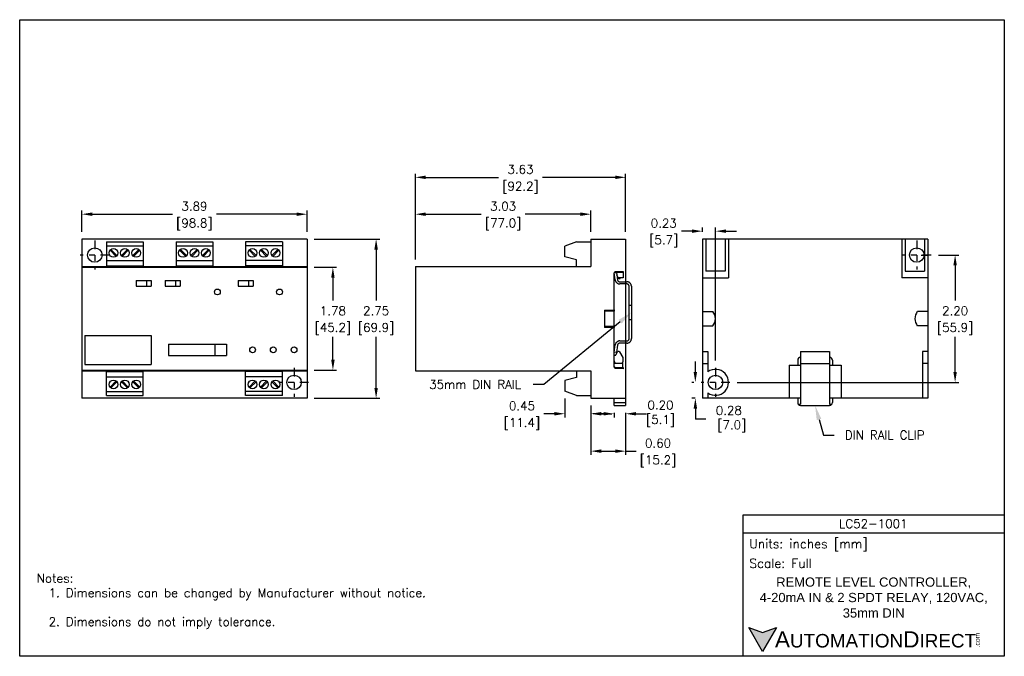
# Model space of a CAD drawing. Extents: x 897.4 to 914.4, y -8.5 to 2.5.
import ezdxf
from ezdxf import colors
from ezdxf.entities.mleader import LeaderData, LeaderLine
from ezdxf.math import Vec2, Vec3

# ---------------------------------------------------------------- set-up
doc = ezdxf.new("R2010")
doc.units = 0
doc.header["$LTSCALE"] = 4
doc.header["$MEASUREMENT"] = 0
doc.linetypes.add('CENTER2', pattern=[1.125, 0.75, -0.125, 0.125, -0.125])
doc.linetypes.add('PHANTOM2', pattern=[1.25, 0.625, -0.125, 0.125, -0.125, 0.125, -0.125])
doc.layers.get('0').update_dxf_attribs({"linetype": 'CONTINUOUS'})
doc.layers.get('DEFPOINTS').update_dxf_attribs({"linetype": 'CONTINUOUS'})
for name, color, linetype in [('CENTER', 40, 'CENTER2'), ('DIMENSIONS', 140, 'CONTINUOUS'), ('DIMENSIONS @ 1', 140, 'CONTINUOUS'), ('PHANTOM', 130, 'PHANTOM2'), ('TEXT', 140, 'CONTINUOUS')]:
    doc.layers.add(name, color=color, linetype=linetype)
doc.styles.add('\\M+2ABAC\\M+2A6A11', font='txt')
doc.styles.add('ROMANS', font='romans.shx')
doc.styles.get("Standard").update_dxf_attribs({"font": 'romans.shx'})
doc.dimstyles.get("Standard").update_dxf_attribs({"dimtxt": 0.15, "dimasz": 0.18, "dimexe": 0.0625, "dimexo": 0.125, "dimgap": 0.0625, "dimtad": 0, "dimtih": 1, "dimtoh": 1, "dimzin": 0, "dimdsep": 46, "dimtxsty": 'Standard', "dimcen": 0, "dimadec": 0, "dimazin": 0, "dimtfac": 1, "dimtofl": 0, "dimtmove": 0, "dimatfit": 3, "dimfxl": 0, "dimtolj": 1, "dimtzin": 0, "dimarcsym": 0})

# ---------------------------------------------------------------- blocks, each defined once
blk = doc.blocks.new('*D1')
at = {"layer": 'DEFPOINTS', "color": 0}
for p in [(902.371, -1.325), (902.371, -4.075), (903.563, -4.075)]:
    blk.add_point(p, dxfattribs=at)
at = {"layer": 'DIMENSIONS', "color": 0, "lineweight": -2}
for p, q in [((902.496, -1.325), (903.625, -1.325)), ((903.563, -1.505), (903.563, -2.386)), ((903.563, -3.895), (903.563, -3.014)), ((902.496, -4.075), (903.625, -4.075))]:
    blk.add_line(p, q, dxfattribs=at)
at = {"layer": 'DIMENSIONS', "color": 0}
for points in [[(903.533, -1.505), (903.593, -1.505), (903.563, -1.325)], [(903.533, -3.895), (903.593, -3.895), (903.563, -4.075)]]:
    blk.add_solid(points, dxfattribs=at)
at = {"layer": 'DIMENSIONS', "color": 0, "char_height": 0.15, "attachment_point": 5}
for s, insert in [('\\A1;2.75', (903.563, -2.563)), ('\\A1;[69.9]', (903.563, -2.877))]:
    blk.add_mtext(s, dxfattribs=dict(at, insert=insert))
blk = doc.blocks.new('*D2')
at = {"layer": 'DEFPOINTS', "color": 0}
for p in [(902.371, -1.811), (902.371, -3.589), (902.817, -3.589)]:
    blk.add_point(p, dxfattribs=at)
at = {"layer": 'DIMENSIONS', "color": 0, "lineweight": -2}
for p, q in [((902.496, -1.811), (902.879, -1.811)), ((902.817, -1.991), (902.817, -2.386)), ((902.817, -3.409), (902.817, -3.014)), ((902.496, -3.589), (902.879, -3.589))]:
    blk.add_line(p, q, dxfattribs=at)
at = {"layer": 'DIMENSIONS', "color": 0}
for points in [[(902.787, -1.991), (902.847, -1.991), (902.817, -1.811)], [(902.787, -3.409), (902.847, -3.409), (902.817, -3.589)]]:
    blk.add_solid(points, dxfattribs=at)
at = {"layer": 'DIMENSIONS', "color": 0, "char_height": 0.15, "attachment_point": 5}
for s, insert in [('\\A1;1.78', (902.817, -2.563)), ('\\A1;[45.2]', (902.817, -2.877))]:
    blk.add_mtext(s, dxfattribs=dict(at, insert=insert))
blk = doc.blocks.new('*D3')
at = {"layer": 'DEFPOINTS', "color": 0}
for p in [(907.271, -0.895), (907.271, -1.325), (904.241, -1.8)]:
    blk.add_point(p, dxfattribs=at)
at = {"layer": 'DIMENSIONS', "color": 0, "lineweight": -2}
for p, q in [((904.241, -1.675), (904.241, -0.833)), ((907.271, -1.2), (907.271, -0.833)), ((904.421, -0.895), (905.376, -0.895)), ((907.091, -0.895), (906.136, -0.895))]:
    blk.add_line(p, q, dxfattribs=at)
at = {"layer": 'DIMENSIONS', "color": 0}
for points in [[(904.421, -0.865), (904.421, -0.925), (904.241, -0.895)], [(907.091, -0.865), (907.091, -0.925), (907.271, -0.895)]]:
    blk.add_solid(points, dxfattribs=at)
at = {"layer": 'DIMENSIONS', "color": 0, "char_height": 0.15, "attachment_point": 5}
for s, insert in [('\\A1;3.03', (905.756, -0.758)), ('\\A1;[77.0]', (905.756, -1.072))]:
    blk.add_mtext(s, dxfattribs=dict(at, insert=insert))
blk = doc.blocks.new('*D4')
at = {"layer": 'DEFPOINTS', "color": 0}
for p in [(907.871, -0.258), (907.871, -1.325), (904.241, -1.8)]:
    blk.add_point(p, dxfattribs=at)
at = {"layer": 'DIMENSIONS', "color": 0, "lineweight": -2}
for p, q in [((904.241, -1.675), (904.241, -0.195)), ((904.421, -0.258), (905.676, -0.258)), ((907.691, -0.258), (906.436, -0.258)), ((907.871, -1.2), (907.871, -0.195))]:
    blk.add_line(p, q, dxfattribs=at)
at = {"layer": 'DIMENSIONS', "color": 0}
for points in [[(904.421, -0.228), (904.421, -0.288), (904.241, -0.258)], [(907.691, -0.228), (907.691, -0.288), (907.871, -0.258)]]:
    blk.add_solid(points, dxfattribs=at)
at = {"layer": 'DIMENSIONS', "color": 0, "char_height": 0.15, "attachment_point": 5}
for s, insert in [('\\A1;3.63', (906.056, -0.12)), ('\\A1;[92.2]', (906.056, -0.435))]:
    blk.add_mtext(s, dxfattribs=dict(at, insert=insert))
blk = doc.blocks.new('*D5')
at = {"layer": 'DEFPOINTS', "color": 0}
for p in [(902.371, -0.895), (898.481, -1.325), (902.371, -1.325)]:
    blk.add_point(p, dxfattribs=at)
at = {"layer": 'DIMENSIONS', "color": 0, "lineweight": -2}
for p, q in [((898.481, -1.2), (898.481, -0.833)), ((902.371, -1.2), (902.371, -0.833)), ((898.661, -0.895), (900.046, -0.895)), ((902.191, -0.895), (900.806, -0.895))]:
    blk.add_line(p, q, dxfattribs=at)
at = {"layer": 'DIMENSIONS', "color": 0}
for points in [[(898.661, -0.865), (898.661, -0.925), (898.481, -0.895)], [(902.191, -0.865), (902.191, -0.925), (902.371, -0.895)]]:
    blk.add_solid(points, dxfattribs=at)
at = {"layer": 'DIMENSIONS', "color": 0, "char_height": 0.15, "attachment_point": 5}
for s, insert in [('\\A1;3.89', (900.426, -0.758)), ('\\A1;[98.8]', (900.426, -1.072))]:
    blk.add_mtext(s, dxfattribs=dict(at, insert=insert))
blk = doc.blocks.new('*D6')
at = {"layer": 'DEFPOINTS', "color": 0}
for p in [(906.821, -3.954), (907.271, -4.075), (906.821, -4.343)]:
    blk.add_point(p, dxfattribs=at)
at = {"layer": 'DIMENSIONS', "color": 0, "lineweight": -2}
for p, q in [((906.821, -4.079), (906.821, -4.406)), ((907.271, -4.2), (907.271, -4.406)), ((906.641, -4.343), (906.461, -4.343)), ((907.451, -4.343), (907.631, -4.343))]:
    blk.add_line(p, q, dxfattribs=at)
at = {"layer": 'DIMENSIONS', "color": 0}
for points in [[(906.641, -4.313), (906.641, -4.373), (906.821, -4.343)], [(907.451, -4.313), (907.451, -4.373), (907.271, -4.343)]]:
    blk.add_solid(points, dxfattribs=at)
at = {"layer": 'DIMENSIONS', "color": 0, "char_height": 0.15, "attachment_point": 5}
for s, insert in [('\\A1;0.45', (906.081, -4.206)), ('\\A1;[11.4]', (906.081, -4.52))]:
    blk.add_mtext(s, dxfattribs=dict(at, insert=insert))
blk = doc.blocks.new('*D7')
at = {"layer": 'DEFPOINTS', "color": 0}
for p in [(907.671, -4.2), (907.871, -4.2), (907.871, -4.343)]:
    blk.add_point(p, dxfattribs=at)
at = {"layer": 'DIMENSIONS', "color": 0, "lineweight": -2}
for p, q in [((907.491, -4.343), (907.311, -4.343)), ((907.671, -4.325), (907.671, -4.406)), ((907.871, -4.325), (907.871, -4.406)), ((908.051, -4.343), (908.231, -4.343))]:
    blk.add_line(p, q, dxfattribs=at)
at = {"layer": 'DIMENSIONS', "color": 0}
for points in [[(907.491, -4.313), (907.491, -4.373), (907.671, -4.343)], [(908.051, -4.313), (908.051, -4.373), (907.871, -4.343)]]:
    blk.add_solid(points, dxfattribs=at)
at = {"layer": 'DIMENSIONS', "color": 0, "insert": (908.422, -4.342), "char_height": 0.15, "attachment_point": 5}
blk.add_mtext('\\A1; 0.20\\P [5.1]', dxfattribs=at)
blk = doc.blocks.new('*D8')
at = {"layer": 'DEFPOINTS', "color": 0}
for p in [(907.271, -4.075), (907.871, -4.2), (907.871, -4.989)]:
    blk.add_point(p, dxfattribs=at)
at = {"layer": 'DIMENSIONS', "color": 0, "lineweight": -2}
for p, q in [((907.271, -4.2), (907.271, -5.052)), ((907.871, -4.325), (907.871, -5.052)), ((907.451, -4.989), (907.691, -4.989)), ((907.871, -4.989), (908.051, -4.989))]:
    blk.add_line(p, q, dxfattribs=at)
at = {"layer": 'DIMENSIONS', "color": 0}
for points in [[(907.451, -4.959), (907.451, -5.019), (907.271, -4.989)], [(907.691, -4.959), (907.691, -5.019), (907.871, -4.989)]]:
    blk.add_solid(points, dxfattribs=at)
at = {"layer": 'DIMENSIONS', "color": 0, "char_height": 0.15, "attachment_point": 5}
for s, insert in [('\\A1;0.60', (908.431, -4.852)), ('\\A1;[15.2]', (908.431, -5.166))]:
    blk.add_mtext(s, dxfattribs=dict(at, insert=insert))
blk = doc.blocks.new('*D9')
at = {"layer": 'DEFPOINTS', "color": 0}
for p in [(909.198, -1.188), (909.198, -1.325), (909.423, -3.55)]:
    blk.add_point(p, dxfattribs=at)
at = {"layer": 'DIMENSIONS', "color": 0, "lineweight": -2}
for p, q in [((909.018, -1.188), (908.838, -1.188)), ((909.198, -1.2), (909.198, -1.126)), ((909.423, -3.425), (909.423, -1.126)), ((909.603, -1.188), (909.783, -1.188))]:
    blk.add_line(p, q, dxfattribs=at)
at = {"layer": 'DIMENSIONS', "color": 0}
for points in [[(909.018, -1.158), (909.018, -1.218), (909.198, -1.188)], [(909.603, -1.158), (909.603, -1.218), (909.423, -1.188)]]:
    blk.add_solid(points, dxfattribs=at)
at = {"layer": 'DIMENSIONS', "color": 0, "char_height": 0.15, "attachment_point": 5}
for s, insert in [('\\A1;0.23', (908.529, -1.051)), ('\\A1;[5.7]', (908.529, -1.365))]:
    blk.add_mtext(s, dxfattribs=dict(at, insert=insert))
blk = doc.blocks.new('*D10')
at = {"layer": 'DEFPOINTS', "color": 0}
for p in [(913.148, -1.6), (909.673, -3.8), (913.56, -3.8)]:
    blk.add_point(p, dxfattribs=at)
at = {"layer": 'DIMENSIONS', "color": 0, "lineweight": -2}
for p, q in [((913.273, -1.6), (913.623, -1.6)), ((913.56, -1.78), (913.56, -2.386)), ((913.56, -3.62), (913.56, -3.014)), ((909.798, -3.8), (913.623, -3.8))]:
    blk.add_line(p, q, dxfattribs=at)
at = {"layer": 'DIMENSIONS', "color": 0}
for points in [[(913.53, -1.78), (913.59, -1.78), (913.56, -1.6)], [(913.53, -3.62), (913.59, -3.62), (913.56, -3.8)]]:
    blk.add_solid(points, dxfattribs=at)
at = {"layer": 'DIMENSIONS', "color": 0, "char_height": 0.15, "attachment_point": 5}
for s, insert in [('\\A1;2.20', (913.56, -2.563)), ('\\A1;[55.9]', (913.56, -2.877))]:
    blk.add_mtext(s, dxfattribs=dict(at, insert=insert))
blk = doc.blocks.new('*D11')
at = {"layer": 'DEFPOINTS', "color": 0}
for p in [(909.173, -3.8), (909.075, -4.075), (909.198, -4.075)]:
    blk.add_point(p, dxfattribs=at)
at = {"layer": 'DIMENSIONS', "color": 0, "lineweight": -2}
for p, q in [((909.075, -3.62), (909.075, -3.44)), ((909.048, -3.8), (909.013, -3.8)), ((909.073, -4.075), (909.013, -4.075)), ((909.075, -4.255), (909.075, -4.435)), ((909.255, -4.435), (909.075, -4.435))]:
    blk.add_line(p, q, dxfattribs=at)
at = {"layer": 'DIMENSIONS', "color": 0}
for points in [[(909.045, -3.62), (909.105, -3.62), (909.075, -3.8)], [(909.045, -4.255), (909.105, -4.255), (909.075, -4.075)]]:
    blk.add_solid(points, dxfattribs=at)
at = {"layer": 'DIMENSIONS', "color": 0, "insert": (909.653, -4.435), "char_height": 0.15, "attachment_point": 5}
blk.add_mtext('\\A1;0.28\\P [7.0]', dxfattribs=at)

msp = doc.modelspace()

# ---------------------------------------------------------------- hatches: boundary and pattern name
at = {"layer": 'TEXT'}
msp.add_hatch(color=256, dxfattribs=at).paths.add_polyline_path([(910.476, -8.035), (910.236, -8.123), (909.996, -8.035), (910.236, -8.451)])

# ---------------------------------------------------------------- linework, layer by layer
for p, q in [((902.371, -1.325), (898.481, -1.325)), ((898.481, -1.325), (898.481, -4.075)), ((902.371, -1.325), (902.371, -4.075)), ((907.271, -1.325), (907.271, -1.8)), ((907.271, -1.325), (907.871, -1.325)), ((907.871, -1.325), (907.871, -4.2)), ((913.088, -1.325), (909.198, -1.325)), ((909.198, -1.325), (909.198, -4.075)), ((909.255, -1.325), (909.255, -1.88)), ((909.592, -1.325), (909.592, -1.88)), ((909.648, -1.325), (909.648, -1.996)), ((912.638, -1.325), (912.638, -1.996)), ((912.695, -1.325), (912.695, -1.88)), ((913.032, -1.325), (913.032, -1.88)), ((913.088, -1.325), (913.088, -4.075)), ((898.908, -1.375, -0.05), (898.908, -1.786, -0.05)), ((898.908, -1.375, -0.05), (899.542, -1.375, -0.05)), ((898.908, -1.443, -0.05), (899.542, -1.443, -0.05)), ((899.074, -1.625, -0.05), (898.969, -1.519, -0.05)), ((899.088, -1.611, -0.05), (898.983, -1.505, -0.05)), ((899.165, -1.611, -0.05), (899.271, -1.505, -0.05)), ((899.179, -1.625, -0.05), (899.284, -1.519, -0.05)), ((899.362, -1.611, -0.05), (899.467, -1.505, -0.05)), ((899.376, -1.625, -0.05), (899.481, -1.519, -0.05)), ((899.542, -1.375, -0.05), (899.542, -1.786, -0.05)), ((900.109, -1.375, -0.05), (900.109, -1.786, -0.05)), ((900.109, -1.375, -0.05), (900.743, -1.375, -0.05)), ((900.109, -1.443, -0.05), (900.743, -1.443, -0.05)), ((900.275, -1.625, -0.05), (900.17, -1.519, -0.05)), ((900.289, -1.611, -0.05), (900.184, -1.505, -0.05)), ((900.366, -1.611, -0.05), (900.472, -1.505, -0.05)), ((900.38, -1.625, -0.05), (900.485, -1.519, -0.05)), ((900.563, -1.611, -0.05), (900.668, -1.505, -0.05)), ((900.577, -1.625, -0.05), (900.682, -1.519, -0.05)), ((900.743, -1.375, -0.05), (900.743, -1.786, -0.05)), ((901.944, -1.375, -0.05), (901.31, -1.375, -0.05)), ((901.31, -1.375, -0.05), (901.31, -1.786, -0.05)), ((901.944, -1.443, -0.05), (901.31, -1.443, -0.05)), ((901.476, -1.625, -0.05), (901.371, -1.519, -0.05)), ((901.49, -1.611, -0.05), (901.385, -1.505, -0.05)), ((901.673, -1.625, -0.05), (901.568, -1.519, -0.05)), ((901.687, -1.611, -0.05), (901.582, -1.505, -0.05)), ((901.764, -1.611, -0.05), (901.869, -1.505, -0.05)), ((901.778, -1.625, -0.05), (901.883, -1.519, -0.05)), ((901.944, -1.375, -0.05), (901.944, -1.786, -0.05)), ((907.021, -1.375), (906.821, -1.446)), ((906.821, -1.634), (906.821, -1.446)), ((907.021, -1.375), (907.271, -1.375)), ((898.908, -1.693, -0.05), (899.542, -1.693, -0.05)), ((900.109, -1.693, -0.05), (900.743, -1.693, -0.05)), ((901.944, -1.693, -0.05), (901.31, -1.693, -0.05)), ((907.021, -1.683), (906.821, -1.634)), ((907.021, -1.8), (907.021, -1.683)), ((912.976, -1.6), (913.088, -1.6)), ((898.481, -1.8), (902.371, -1.8)), ((898.481, -1.811), (902.371, -1.811)), ((898.908, -1.786, -0.05), (899.542, -1.786, -0.05)), ((900.109, -1.786, -0.05), (900.743, -1.786, -0.05)), ((901.944, -1.786, -0.05), (901.31, -1.786, -0.05)), ((904.241, -1.8), (904.241, -3.6)), ((904.241, -1.8), (907.271, -1.8)), ((899.423, -2.039), (899.423, -2.139)), ((899.423, -2.039, 0.1), (899.681, -2.039, 0.1)), ((899.601, -2.039), (899.601, -2.139)), ((899.681, -2.039), (899.681, -2.139)), ((899.923, -2.039), (899.923, -2.139)), ((899.923, -2.039, 0.1), (900.181, -2.039, 0.1)), ((900.101, -2.039), (900.101, -2.139)), ((900.181, -2.039), (900.181, -2.139)), ((901.18, -2.039), (901.18, -2.139)), ((901.18, -2.039, 0.1), (901.438, -2.039, 0.1)), ((901.358, -2.039), (901.358, -2.139)), ((901.438, -2.039), (901.438, -2.139)), ((907.677, -1.919), (907.671, -1.919)), ((907.671, -2.548), (907.671, -1.92)), ((907.675, -3.473), (907.675, -1.919)), ((907.682, -1.908), (907.685, -1.907)), ((907.691, -1.906), (907.685, -1.907)), ((907.691, -1.885), (907.826, -1.883)), ((907.701, -1.905), (907.691, -1.906)), ((907.826, -1.903), (907.715, -1.905)), ((907.715, -1.909), (907.718, -1.905)), ((907.745, -1.996), (907.72, -1.945)), ((907.72, -1.948), (907.743, -1.993)), ((907.826, -1.996), (907.745, -1.996)), ((907.761, -2.004), (907.777, -2.004)), ((907.781, -1.996), (907.777, -2.004)), ((907.826, -1.903), (907.826, -1.996)), ((909.198, -1.996), (909.648, -1.996)), ((909.592, -1.88), (909.255, -1.88)), ((913.088, -1.996), (912.638, -1.996)), ((912.695, -1.88), (913.032, -1.88)), ((899.423, -2.139, 0.05), (899.681, -2.139, 0.05)), ((899.923, -2.139, 0.05), (900.181, -2.139, 0.05)), ((901.18, -2.139, 0.05), (901.438, -2.139, 0.05)), ((907.506, -2.551), (907.671, -2.548)), ((907.506, -2.551), (907.506, -2.85)), ((907.671, -2.568), (907.506, -2.571)), ((909.198, -2.575), (909.379, -2.575)), ((913.088, -2.575), (912.908, -2.575)), ((907.506, -2.83), (907.671, -2.832)), ((907.671, -2.852), (907.506, -2.85)), ((907.671, -3.527), (907.671, -2.852)), ((909.198, -2.825), (909.379, -2.825)), ((913.088, -2.825), (912.908, -2.825)), ((898.536, -2.989), (899.681, -2.989)), ((898.536, -2.989), (898.536, -3.489)), ((899.681, -2.989), (899.681, -3.489)), ((899.981, -3.139), (899.981, -3.339)), ((899.981, -3.139), (900.981, -3.139)), ((900.781, -3.139), (900.781, -3.339)), ((900.981, -3.139), (900.981, -3.339)), ((899.981, -3.339), (900.981, -3.339)), ((907.679, -3.331), (907.696, -3.331)), ((907.703, -3.327), (907.733, -3.275)), ((907.767, -3.275), (907.821, -3.37)), ((907.821, -3.366), (907.819, -3.366)), ((907.821, -3.37), (907.821, -3.366)), ((907.821, -3.37), (907.821, -3.445)), ((909.198, -3.265), (909.289, -3.265)), ((909.289, -3.265), (909.289, -3.62)), ((910.893, -3.265), (910.893, -4.18)), ((910.893, -3.265), (911.393, -3.265)), ((910.893, -3.369), (910.893, -3.369)), ((911.393, -3.265), (911.393, -4.18)), ((911.393, -3.369), (911.393, -3.369)), ((913.088, -3.265), (912.998, -3.265)), ((912.998, -3.265), (912.998, -4.075)), ((898.536, -3.489), (899.681, -3.489)), ((907.675, -3.461), (907.684, -3.461)), ((907.821, -3.473), (907.675, -3.473)), ((907.681, -3.445), (907.681, -3.437)), ((907.691, -3.541), (907.691, -3.542)), ((907.691, -3.541), (907.826, -3.544)), ((907.826, -3.564), (907.691, -3.561)), ((907.821, -3.473), (907.821, -3.445)), ((907.821, -3.543), (907.821, -3.473)), ((909.198, -3.473), (909.289, -3.473)), ((910.693, -3.504), (910.693, -4.075)), ((910.693, -3.504), (910.893, -3.504)), ((910.843, -3.419), (910.843, -3.504)), ((910.893, -3.473), (911.393, -3.473)), ((911.393, -3.504), (911.593, -3.504)), ((911.443, -3.419), (911.443, -3.504)), ((911.593, -3.504), (911.593, -4.075)), ((913.088, -3.473), (912.998, -3.473)), ((898.481, -3.589), (902.371, -3.589)), ((898.481, -3.6), (902.371, -3.6)), ((898.908, -3.614, -0.05), (899.542, -3.614, -0.05)), ((898.908, -4.025, -0.05), (898.908, -3.614, -0.05)), ((898.908, -3.707, -0.05), (899.542, -3.707, -0.05)), ((899.542, -4.025, -0.05), (899.542, -3.614, -0.05)), ((901.944, -3.614, -0.05), (901.31, -3.614, -0.05)), ((901.31, -4.025, -0.05), (901.31, -3.614, -0.05)), ((901.944, -3.707, -0.05), (901.31, -3.707, -0.05)), ((901.944, -4.025, -0.05), (901.944, -3.614, -0.05)), ((904.241, -3.6), (907.271, -3.6)), ((907.021, -3.717), (906.821, -3.766)), ((907.021, -3.6), (907.021, -3.717)), ((907.271, -3.6), (907.271, -4.075)), ((899.074, -3.776, -0.05), (898.969, -3.881, -0.05)), ((899.088, -3.79, -0.05), (898.983, -3.895, -0.05)), ((899.165, -3.79, -0.05), (899.271, -3.895, -0.05)), ((899.179, -3.776, -0.05), (899.284, -3.881, -0.05)), ((899.362, -3.79, -0.05), (899.467, -3.895, -0.05)), ((899.376, -3.776, -0.05), (899.481, -3.881, -0.05)), ((901.476, -3.776, -0.05), (901.371, -3.881, -0.05)), ((901.49, -3.79, -0.05), (901.385, -3.895, -0.05)), ((901.673, -3.776, -0.05), (901.568, -3.881, -0.05)), ((901.687, -3.79, -0.05), (901.582, -3.895, -0.05)), ((901.764, -3.79, -0.05), (901.869, -3.895, -0.05)), ((901.778, -3.776, -0.05), (901.883, -3.881, -0.05)), ((906.821, -3.766), (906.821, -3.954)), ((902.371, -4.075), (898.481, -4.075)), ((898.908, -3.958, -0.05), (899.542, -3.958, -0.05)), ((898.908, -4.025, -0.05), (899.542, -4.025, -0.05)), ((901.944, -3.958, -0.05), (901.31, -3.958, -0.05)), ((901.944, -4.025, -0.05), (901.31, -4.025, -0.05)), ((907.021, -4.025), (906.821, -3.954)), ((907.021, -4.025), (907.271, -4.025)), ((907.271, -4.075), (907.871, -4.075)), ((907.671, -4.075), (907.871, -4.075)), ((907.671, -4.2), (907.671, -4.075)), ((910.893, -4.075), (909.198, -4.075)), ((909.289, -3.98), (909.289, -4.075)), ((910.843, -4.075), (910.843, -4.15)), ((913.088, -4.075), (911.393, -4.075)), ((911.443, -4.075), (911.443, -4.15)), ((907.671, -4.15), (907.871, -4.15)), ((907.671, -4.2), (907.871, -4.2)), ((910.853, -4.18), (910.893, -4.18)), ((910.893, -4.2), (911.393, -4.2)), ((911.393, -4.18), (911.433, -4.18))]:
    msp.add_line(p, q)
for centre, radius in [((898.706, -1.6), 0.125), ((899.028, -1.565, -0.05), 0.0751), ((899.225, -1.565, -0.05), 0.0751), ((899.422, -1.565, -0.05), 0.0751), ((900.229, -1.565, -0.05), 0.0751), ((900.426, -1.565, -0.05), 0.0751), ((900.623, -1.565, -0.05), 0.0751), ((901.43, -1.565, -0.05), 0.0751), ((901.627, -1.565, -0.05), 0.0751), ((901.824, -1.565, -0.05), 0.0751), ((912.898, -1.6), 0.125), ((900.822, -2.239), 0.05), ((901.896, -2.239), 0.05), ((901.43, -3.239), 0.05), ((901.788, -3.239), 0.05), ((902.146, -3.239), 0.05), ((902.146, -3.8), 0.125), ((909.423, -3.8), 0.125), ((899.028, -3.835, -0.05), 0.0751), ((899.225, -3.835, -0.05), 0.0751), ((899.422, -3.835, -0.05), 0.0751), ((901.43, -3.835, -0.05), 0.0751), ((901.627, -3.835, -0.05), 0.0751), ((901.824, -3.835, -0.05), 0.0751)]:
    msp.add_circle(centre, radius)
for centre, radius, start, end in [((907.761, -1.985), 0.0197, 207, 270), ((909.159, -2.724), 0.266, 5.0874, 33.9963), ((909.159, -2.677), 0.266, 326.0037, 354.9126), ((913.128, -2.724), 0.266, 146.0037, 174.9126), ((913.128, -2.677), 0.266, 185.0874, 213.9963), ((907.679, -3.323), 0.00787, 240, 270), ((907.696, -3.323), 0.00787, 270, 330.3955), ((907.75, -3.284), 0.0197, 29.3578, 150.3955), ((910.893, -3.419), 0.05, 90, 180), ((911.393, -3.419), 0.05, 0, 90), ((907.673, -3.437), 0.00787, 0, 75.5225), ((907.72, -3.445), 0.0394, 180, 224.427), ((907.781, -3.445), 0.0394, 315.573, 360), ((909.423, -3.8), 0.225, 233.2307, 126.7693), ((910.893, -4.15), 0.05, 180, 270), ((911.393, -4.15), 0.05, 270, 360)]:
    msp.add_arc(centre, radius, start, end)
for points, knots in [([(907.671, -1.92), (907.671, -1.917), (907.672, -1.911), (907.678, -1.898), (907.686, -1.891), (907.691, -1.885)], [0, 0, 0, 0, 0.216613, 0.455965, 1, 1, 1, 1]), ([(907.673, -1.912), (907.673, -1.912), (907.674, -1.912), (907.675, -1.911), (907.676, -1.911)], [0, 0, 0, 0, 0.540855, 1, 1, 1, 1]), ([(907.691, -1.885), (907.691, -1.887), (907.691, -1.89), (907.691, -1.894), (907.691, -1.897), (907.691, -1.901), (907.691, -1.905), (907.691, -1.905), (907.691, -1.906)], [0, 0, 0, 0, 0.135238, 0.267613, 0.397134, 0.523811, 0.767505, 1, 1, 1, 1]), ([(907.826, -1.883), (907.826, -1.885), (907.826, -1.887), (907.826, -1.893), (907.826, -1.898), (907.826, -1.901), (907.826, -1.903), (907.826, -1.903), (907.826, -1.903)], [0, 0, 0, 0, 0.141127, 0.271847, 0.5, 0.728161, 0.85851, 1, 1, 1, 1]), ([(907.671, -2.548), (907.671, -2.549), (907.671, -2.552), (907.671, -2.557), (907.671, -2.562), (907.671, -2.566), (907.671, -2.568), (907.671, -2.568), (907.671, -2.568)], [0, 0, 0, 0, 0.141127, 0.271846, 0.499998, 0.728144, 0.858511, 1, 1, 1, 1]), ([(907.671, -2.832), (907.671, -2.833), (907.671, -2.833), (907.671, -2.834), (907.671, -2.838), (907.671, -2.843), (907.671, -2.848), (907.671, -2.851), (907.671, -2.852)], [0, 0, 0, 0, 0.141117, 0.271841, 0.499986, 0.728138, 0.858501, 1, 1, 1, 1]), ([(907.691, -3.561), (907.686, -3.556), (907.678, -3.548), (907.672, -3.536), (907.671, -3.53), (907.671, -3.527)], [0, 0, 0, 0, 0.544802, 0.783546, 1, 1, 1, 1]), ([(907.691, -3.542), (907.689, -3.541), (907.686, -3.541), (907.682, -3.54), (907.678, -3.538), (907.675, -3.536), (907.674, -3.537), (907.673, -3.537)], [0, 0, 0, 0, 0.17588, 0.359181, 0.552654, 0.764502, 1, 1, 1, 1]), ([(907.691, -3.542), (907.691, -3.542), (907.691, -3.543), (907.691, -3.546), (907.691, -3.549), (907.691, -3.553), (907.691, -3.557), (907.691, -3.56), (907.691, -3.561)], [0, 0, 0, 0, 0.1198351, 0.3992573, 0.5445088, 0.6930558, 0.8448815, 1, 1, 1, 1]), ([(907.826, -3.544), (907.826, -3.544), (907.826, -3.544), (907.826, -3.545), (907.826, -3.549), (907.826, -3.554), (907.826, -3.559), (907.826, -3.562), (907.826, -3.564)], [0, 0, 0, 0, 0.141117, 0.271824, 0.499982, 0.728138, 0.858497, 1, 1, 1, 1])]:
    msp.add_open_spline(points, degree=3, knots=knots)
at = {"layer": 'CENTER', "ltscale": 0.05}
for p, q in [((898.706, -1.35), (898.706, -1.85)), ((898.706, -1.35), (898.706, -1.85)), ((912.898, -1.35), (912.898, -1.85)), ((898.956, -1.6), (898.456, -1.6)), ((898.956, -1.6), (898.456, -1.6)), ((913.148, -1.6), (912.648, -1.6)), ((902.146, -3.55), (902.146, -4.05)), ((909.423, -3.55), (909.423, -4.05)), ((902.396, -3.8), (901.896, -3.8)), ((909.673, -3.8), (909.173, -3.8))]:
    msp.add_line(p, q, dxfattribs=at)
at = {"layer": 'DEFPOINTS'}
msp.add_lwpolyline([(914.409, -8.534), (897.409, -8.534), (897.409, 2.466), (914.409, 2.466)], close=True, dxfattribs=at)
at = {"layer": 'PHANTOM'}
for p, q in [((907.675, -1.908), (907.714, -1.904)), ((907.691, -2.031), (907.675, -1.908)), ((907.714, -1.904), (907.73, -2.027)), ((907.769, -2.061), (907.892, -2.061)), ((907.892, -2.1), (907.769, -2.1)), ((907.931, -2.469), (907.931, -2.14)), ((907.97, -2.14), (907.97, -2.469)), ((907.931, -2.469), (907.97, -2.469)), ((907.931, -2.717), (907.931, -2.469)), ((907.97, -2.469), (907.97, -2.717)), ((907.931, -3.045), (907.931, -2.717)), ((907.931, -2.717), (907.97, -2.717)), ((907.97, -2.717), (907.97, -3.045)), ((907.675, -3.277), (907.691, -3.154)), ((907.73, -3.159), (907.714, -3.282)), ((907.769, -3.085), (907.892, -3.085)), ((907.892, -3.124), (907.769, -3.124)), ((907.714, -3.282), (907.675, -3.277))]:
    msp.add_line(p, q, dxfattribs=at)
for centre, radius, start, end in [((907.769, -2.022), 0.0787, 187.125, 270), ((907.769, -2.022), 0.0394, 187.125, 270), ((907.892, -2.14), 0.0787, 0, 90), ((907.892, -2.14), 0.0394, 0, 90), ((907.892, -3.045), 0.0787, 270, 0), ((907.892, -3.045), 0.0394, 270, 0), ((907.769, -3.163), 0.0787, 90, 172.875), ((907.769, -3.163), 0.0394, 90, 172.875)]:
    msp.add_arc(centre, radius, start, end, dxfattribs=at)
at = {"layer": 'TEXT'}
msp.add_line((909.9, -6.4), (914.409, -6.4), dxfattribs=at)
for points in [[(909.9, -8.534), (909.9, -6.089), (914.409, -6.089), (914.409, -8.534)], [(910.476, -8.035), (910.236, -8.451), (909.996, -8.035), (910.236, -8.123)]]:
    msp.add_lwpolyline(points, close=True, dxfattribs=at)

# ---------------------------------------------------------------- texts
for s, insert, char_height, width, attachment_point, style in [('LC52-1001', (912.147, -6.242), 0.15, 3.02617, 5, 'ROMANS'), (' Units: inches [mm]', (909.9, -6.616), 0.15543, 4.50977, 4, 'ROMANS'), (' Scale: Full', (909.9, -6.927), 0.15543, 4.50977, 4, 'ROMANS'), ('{\\fArial|b0|i0|c0|p34;     \\H1.2x;A\\H0.8333x;UTOMATION\\H1.2x;D\\H0.8333x;IRECT}', (909.996, -8.243), 0.23315, 3.94941, 4, '\\M+2ABAC\\M+2A6A11')]:
    msp.add_mtext(s, dxfattribs=dict(at, insert=insert, char_height=char_height, width=width, attachment_point=attachment_point, style=style))
at = {"layer": 'TEXT', "insert": (897.704, -7.111), "char_height": 0.15, "attachment_point": 1, "style": 'ROMANS'}
msp.add_mtext_dynamic_manual_height_columns('Notes:\\P  1. Dimensions can be changed by Manufacturer without notice.\\P\\P  2. Dimensions do not imply tolerance.', width=11.04487, gutter_width=0.75, heights=[0], dxfattribs=at)
at = {"layer": 'TEXT', "insert": (912.154, -7.519), "char_height": 0.16, "width": 4.03344, "attachment_point": 5}
msp.add_mtext('{\\fArial|b0|i0|c0|p34;REMOTE LEVEL CONTROLLER,\\P4-20mA IN & 2 SPDT RELAY, 120VAC, 35mm DIN}', dxfattribs=at)
at = {"layer": 'TEXT', "insert": (913.901, -8.38), "char_height": 0.08393, "width": 0.24872, "attachment_point": 1, "rotation": 90, "style": '\\M+2ABAC\\M+2A6A11'}
msp.add_mtext('{\\fArial|b0|i0|c0|p34;.com}', dxfattribs=at)

# ---------------------------------------------------------------- dimensions: what is measured, and where the dimension line sits
at = {"layer": 'DIMENSIONS @ 1'}
for base, p1, p2, picture, middle in [((907.871, -0.258), (904.241, -1.8), (907.871, -1.325), '*D4', (906.056, -0.258)), ((902.371, -0.895), (898.481, -1.325), (902.371, -1.325), '*D5', (900.426, -0.895)), ((907.271, -0.895), (904.241, -1.8), (907.271, -1.325), '*D3', (905.756, -0.895)), ((909.198334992, -1.188469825), (909.423334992, -3.550154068), (909.198334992, -1.325154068), '*D9', (908.529406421, -1.188469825)), ((906.821, -4.343), (907.271, -4.075), (906.821, -3.954), '*D6', (906.081, -4.343)), ((907.871, -4.989), (907.271, -4.075), (907.871, -4.2), '*D8', (908.431, -4.989))]:
    dim = msp.add_linear_dim(base=base, p1=p1, p2=p2, dimstyle='Standard', override={"dimscale": 1, "dimpost": '\\X', "dimtix": 0, "dimtofl": 0, "dimtmove": 0, "dimatfit": 3}, dxfattribs=at)
    dim.commit()
    dim.dimension.update_dxf_attribs({"geometry": picture, "text_midpoint": middle})
for base, p1, p2, picture, middle in [((903.563, -4.075), (902.371, -1.325), (902.371, -4.075), '*D1', (903.563, -2.7)), ((913.56, -3.8), (913.148, -1.6), (909.673, -3.8), '*D10', (913.56, -2.7)), ((902.817, -3.589), (902.371, -1.811), (902.371, -3.589), '*D2', (902.817, -2.7))]:
    dim = msp.add_linear_dim(base=base, p1=p1, p2=p2, angle=90, dimstyle='Standard', override={"dimscale": 1, "dimpost": '\\X', "dimtix": 0, "dimtofl": 0, "dimtmove": 0, "dimatfit": 3}, dxfattribs=at)
    dim.commit()
    dim.dimension.update_dxf_attribs({"geometry": picture, "text_midpoint": middle})
dim = msp.add_linear_dim(base=(909.075134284, -4.075154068), p1=(909.173334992, -3.800154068), p2=(909.198334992, -4.075154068), angle=90, dimstyle='Standard', override={"dimscale": 1, "dimpost": '\\X', "dimtix": 0, "dimtofl": 0, "dimtmove": 1, "dimatfit": 3}, dxfattribs=at)
dim.commit()
dim.dimension.update_dxf_attribs({"geometry": '*D11', "text_midpoint": (909.223846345, -4.435154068), "dimtype": 128})
dim = msp.add_linear_dim(base=(907.871, -4.343), p1=(907.671, -4.2), p2=(907.871, -4.2), text=' <>', dimstyle='Standard', override={"dimscale": 1, "dimpost": '\\X', "dimtix": 0, "dimtofl": 0, "dimtmove": 1, "dimatfit": 3}, dxfattribs=at)
dim.commit()
dim.dimension.update_dxf_attribs({"geometry": '*D7', "text_midpoint": (908.422, -4.342), "dimtype": 128})

# ---------------------------------------------------------------- leaders
at = {"layer": 'TEXT'}
ml = msp.add_multileader_mtext('Standard', dxfattribs=at)
ml.set_content('35mm DIN RAIL', color=256)
ml.set_leader_properties()
ml.build(insert=Vec2(0, 0))
ml.multileader.update_dxf_attribs({"text_left_attachment_type": 2, "text_right_attachment_type": 2, "dogleg_length": 0.36, "arrow_head_size": 0.25})
ctx = ml.context
ctx.base_point, ctx.char_height, ctx.arrow_head_size, ctx.landing_gap_size, ctx.plane_origin = Vec3(904.269, -3.836), 0.15, 0.25, 0.1, Vec3(887.126, 40.204)
ctx.left_attachment, ctx.right_attachment, ctx.text_align_type = 2, 2, 1
notes = []
notes.append((ctx, [(1, (1, 1, 0), (906.461, -3.836), (-1, 0), 0.185, [(0, [(907.97, -2.593)], 0, [])])]))
ctx.mtext.insert, ctx.mtext.alignment, ctx.mtext.flow_direction = Vec3(905.273, -3.761), 2, 5
ml = msp.add_multileader_mtext('Standard', dxfattribs=at)
ml.set_content('DIN RAIL CLIP', color=256)
ml.set_leader_properties()
ml.build(insert=Vec2(0, 0))
ml.multileader.update_dxf_attribs({"text_left_attachment_type": 2, "text_right_attachment_type": 2, "dogleg_length": 0.36, "arrow_head_size": 0.25})
ctx = ml.context
ctx.base_point, ctx.char_height, ctx.arrow_head_size, ctx.landing_gap_size, ctx.plane_origin = Vec3(911.47, -4.71), 0.15, 0.25, 0.1, Vec3(890.324, 38.482)
ctx.left_attachment, ctx.right_attachment, ctx.text_align_type = 2, 2, 1
notes.append((ctx, [(0, (1, 1, 0), (911.285, -4.71), (1, 0), 0.185, [(0, [(911.143, -4.2)], 0, [])])]))
ctx.mtext.insert, ctx.mtext.alignment, ctx.mtext.flow_direction = Vec3(912.345, -4.635), 2, 5
for ctx, leaders in notes:
    for number, flags, end, landing, length, lines in leaders:
        leader = LeaderData()
        leader.index, (leader.has_last_leader_line, leader.has_dogleg_vector, leader.attachment_direction) = number, flags
        leader.last_leader_point, leader.dogleg_vector, leader.dogleg_length = Vec3(end), Vec3(landing), length
        for number, points, colour, breaks in lines:
            line = LeaderLine()
            line.index, line.vertices, line.color, line.breaks = number, Vec3.list(points), colors.encode_raw_color(colour), breaks
            leader.lines.append(line)
        ctx.leaders.append(leader)

doc.saveas('drawing.dxf')
